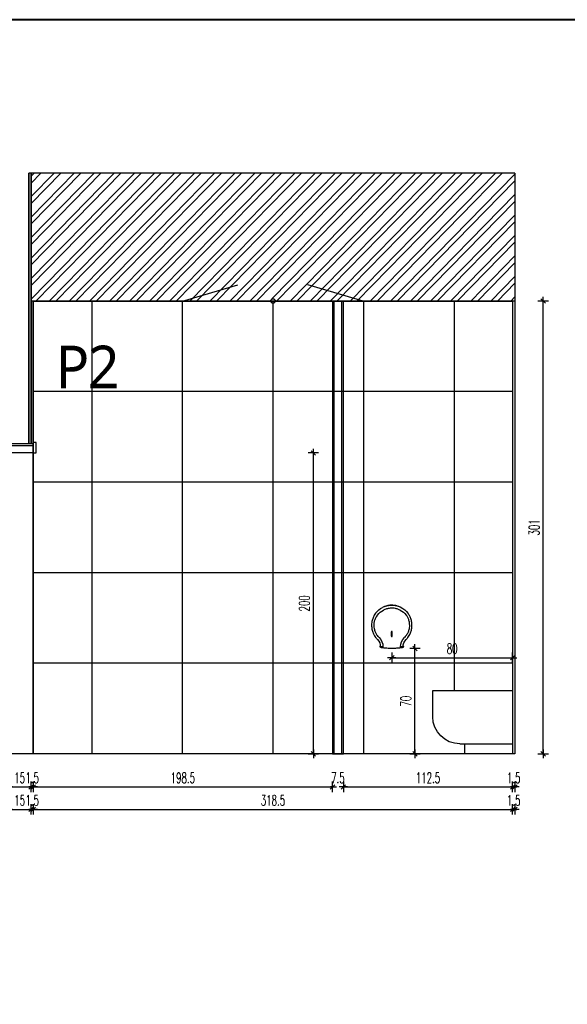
# Model space of a CAD drawing. Header units: centimetres. Extents: x -15121 to 30567, y -60641 to 0.
# Tile 190 of 256: x 10770 to 11134, y -26670 to -26016. Entities that reach past the tile are written whole.
import ezdxf

# ---------------------------------------------------------------- set-up
doc = ezdxf.new("R2010")
doc.units = ezdxf.units.CM
doc.header["$LTSCALE"] = 60
doc.layers.add('A Ramka', color=5, linetype='Continuous', lineweight=40)
for name, color, linetype in [('AIKA oznaczenia okładzin', 5, 'Continuous'), ('AIKA powierzchnie', 6, 'Continuous'), ('AIKA sanitariaty', 7, 'Continuous'), ('AIKA sufity podwieszane', 8, 'Continuous'), ('AIKA TYNK', 5, 'Continuous'), ('AIKA widoki wymiarowanie', 7, 'Continuous'), ('AIKA widokowe', 7, 'Continuous'), ('widokowe', 7, 'Continuous')]:
    doc.layers.add(name, color=color, linetype=linetype)
doc.styles.add('SŁAWKA', font='simplex.shx', dxfattribs={"height": 12.5})
doc.styles.add('wymiar', font='txt.shx', dxfattribs={"width": 0.6})
doc.dimstyles.new('Dwudziestka', dxfattribs={"dimtxt": 7, "dimasz": 0.7, "dimexe": 5, "dimexo": 0, "dimgap": 2.5, "dimtad": 1, "dimtoh": 1, "dimdec": 3, "dimrnd": 0.5, "dimdsep": 46, "dimtxsty": 'wymiar', "dimblk": 'znacznik', "dimcen": 0, "dimdle": 5, "dimse1": 1, "dimse2": 1, "dimclrd": 256, "dimclre": 256, "dimclrt": 256, "dimadec": 0, "dimazin": 0, "dimtfac": 0.4, "dimtdec": 3, "dimtix": 1, "dimtofl": 0, "dimtmove": 2, "dimatfit": 3, "dimldrblk": 'znacznik', "dimfxl": 1, "dimtolj": 1, "dimarcsym": 0})
pattern_1 = [(45.6, (4466.2785, -1566.11), (-6.8053523, 6.6642933), []), (45.6, (4470.768, -1566.063), (-6.8053523, 6.6642933), [])]

# ---------------------------------------------------------------- blocks, each defined once
blk = doc.blocks.new('sl dozownik papieru widok')
at = {"layer": 'AIKA sanitariaty', "extrusion": (0, 1, 0)}
for p, q in [((3.5, 12.01), (3.5, 11.98)), ((3.5, 12.01), (3.56, 12.01)), ((3.63, 12.05), (3.58, 12.14)), ((15.42, 12.14), (15.37, 12.05)), ((15.44, 12.01), (15.5, 12.01)), ((15.5, 11.98), (15.5, 12.01)), ((9.2, -7.1), (9.2, -4.4)), ((9.8, -4.4), (9.8, -7.1)), ((1.8, -14), (1.8, -14.1)), ((1.8, -14.1), (1.8, -14.2)), ((2, -14.23), (3.67, -14.23)), ((2, -14.23), (2, -14.77)), ((3.67, -15.02), (3.67, -14.23)), ((15.33, -14.23), (15.33, -15.02)), ((15.33, -14.23), (17, -14.23)), ((17, -14.77), (17, -14.23)), ((17.2, -14.1), (17.2, -14)), ((17.2, -14.2), (17.2, -14.1))]:
    blk.add_line(p, q, dxfattribs=at)
at = {"layer": 'AIKA sanitariaty'}
for centre, radius, start, end in [((9.5, 0.85), 12.75, 62.336, 117.664), ((9.5, 0.85), 12.6, 69.60706, 110.39294), ((9.5, 0), 13.4, 117.23383, 143.20323), ((9.17, 0), 11.4, 117.03569, 143.57479), ((3.65, 12.01), 0.15, 117.664, 180), ((9.83, 0), 11.4, 36.42521, 62.96431), ((15.35, 12.01), 0.15, 0, 62.336), ((9.5, 0), 13.4, 36.79677, 62.76617), ((9.5, 0), 13.4, 216.79677, 225.05176), ((9.17, 0), 11.4, 216.42521, 225.05176), ((-4.7, -14.23), 6.7, 0, 45.05176), ((-5.03, -14.23), 8.7, 0, 45.05176), ((24.03, -14.23), 8.7, 134.94824, 180), ((23.7, -14.23), 6.7, 134.94824, 180), ((9.83, 0), 11.4, 314.94824, 323.57479), ((9.5, 0), 13.4, 314.94824, 323.20323), ((2.2, -14), 0.4, 123.92488, 180), ((2.2, -14.2), 0.4, 180, 240), ((9.5, 29.6), 45, 262.5597, 262.97963), ((9.5, 29.6), 45, 277.02037, 277.4403), ((16.8, -14.2), 0.4, 300, 0), ((16.8, -14), 0.4, 0, 56.07512)]:
    blk.add_arc(centre, radius, start, end, dxfattribs=at)
for points, knots in [([(3.37, 11.91), (3.71, 12.09), (4.05, 12.25), (5.18, 12.71), (5.98, 12.95), (7.43, 13.26), (8.08, 13.34), (8.99, 13.39), (9.24, 13.4), (9.5, 13.4)], [665.068332, 665.068332, 665.068332, 665.068332, 674.873359, 674.873359, 696.15174, 696.15174, 712.840829, 712.840829, 719.36757, 719.36757, 719.36757, 719.36757]), ([(9.5, 13.4), (9.94, 13.4), (10.37, 13.38), (11.24, 13.29), (11.67, 13.23), (12.52, 13.06), (12.95, 12.96), (13.78, 12.71), (14.19, 12.56), (14.95, 12.25), (15.29, 12.09), (15.63, 11.91)], [719.36757, 719.36757, 719.36757, 719.36757, 730.491124, 730.491124, 741.614678, 741.614678, 752.738229, 752.738229, 763.861781, 763.861781, 773.666807, 773.666807, 773.666807, 773.666807]), ([(-1.23, -8.03), (-1.54, -7.61), (-1.83, -7.18), (-2.51, -6), (-2.87, -5.22), (-3.3, -4), (-3.42, -3.57), (-3.63, -2.71), (-3.71, -2.28), (-3.86, -1.23), (-3.9, -0.62), (-3.9, 0), (-3.9, 0.87), (-3.82, 1.74), (-3.48, 3.44), (-3.23, 4.27), (-2.62, 5.77), (-2.28, 6.44), (-1.68, 7.4), (-1.46, 7.72), (-1.23, 8.03)], [645.898161, 645.898161, 645.898161, 645.898161, 659.198751, 659.198751, 681.041528, 681.041528, 692.345125, 692.345125, 703.648717, 703.648717, 719.365815, 719.365815, 719.365815, 741.542046, 741.542046, 763.718271, 763.718271, 782.93566, 782.93566, 792.832229, 792.832229, 792.832229, 792.832229]), ([(-0.03, -6.85), (-0.31, -6.49), (-0.57, -6.12), (-1.19, -5.1), (-1.5, -4.44), (-1.88, -3.4), (-1.99, -3.04), (-2.18, -2.31), (-2.25, -1.94), (-2.38, -1.05), (-2.42, -0.52), (-2.42, 0), (-2.42, 0.74), (-2.34, 1.48), (-2.05, 2.93), (-1.82, 3.64), (-1.28, 4.91), (-0.97, 5.48), (-0.44, 6.3), (-0.24, 6.58), (-0.03, 6.85)], [645.629, 645.629, 645.629, 645.629, 659.198751, 659.198751, 681.041528, 681.041528, 692.345125, 692.345125, 703.648717, 703.648717, 719.365815, 719.365815, 719.365815, 741.542046, 741.542046, 763.718271, 763.718271, 782.93566, 782.93566, 793.101387, 793.101387, 793.101387, 793.101387]), ([(-0.03, 6.85), (-0.03, 6.85), (-0.02, 6.85), (-0.02, 6.84), (-0.01, 6.83), (-0.01, 6.82), (0, 6.81), (0, 6.79), (0, 6.78), (0, 6.77)], [125.169211, 125.169211, 125.169211, 125.169211, 125.262842, 125.262842, 125.558179, 125.558179, 125.889339, 125.889339, 126.290447, 126.290447, 126.290447, 126.290447]), ([(3.99, 10.15), (3.99, 10.15), (3.99, 10.15), (4, 10.14), (4, 10.13), (4, 10.11)], [25.154736, 25.154736, 25.154736, 25.154736, 25.2068571, 25.2068571, 25.5412471, 25.5412471, 25.5412471, 25.5412471]), ([(4, 10.11), (4.32, 10.27), (4.64, 10.42), (5.65, 10.81), (6.36, 11.02), (7.66, 11.28), (8.24, 11.35), (9.05, 11.39), (9.27, 11.4), (9.5, 11.4)], [664.576978, 664.576978, 664.576978, 664.576978, 674.873359, 674.873359, 696.15174, 696.15174, 712.840829, 712.840829, 719.36757, 719.36757, 719.36757, 719.36757]), ([(9.5, 11.4), (9.89, 11.4), (10.28, 11.38), (11.05, 11.31), (11.43, 11.26), (12.19, 11.11), (12.57, 11.02), (13.31, 10.81), (13.67, 10.69), (14.36, 10.42), (14.68, 10.27), (15, 10.11)], [719.36757, 719.36757, 719.36757, 719.36757, 730.491124, 730.491124, 741.614678, 741.614678, 752.738229, 752.738229, 763.861781, 763.861781, 774.158161, 774.158161, 774.158161, 774.158161]), ([(15, 10.11), (15, 10.13), (15, 10.14), (15.01, 10.15), (15.01, 10.15), (15.01, 10.15)], [0, 0, 0, 0, 0.3582778, 0.3582778, 0.4217256, 0.4217256, 0.4217256, 0.4217256]), ([(19, 6.77), (19, 6.78), (19, 6.8), (19.01, 6.83), (19.01, 6.83), (19.02, 6.84), (19.02, 6.85), (19.03, 6.85)], [0, 0, 0, 0, 0.4713843, 0.4713843, 0.7522977, 0.7522977, 0.8768388, 0.8768388, 0.8768388, 0.8768388]), ([(19.03, 6.85), (19.31, 6.49), (19.57, 6.12), (20.19, 5.1), (20.5, 4.44), (20.88, 3.4), (20.99, 3.04), (21.18, 2.31), (21.25, 1.94), (21.38, 1.05), (21.42, 0.52), (21.42, 0), (21.42, -0.74), (21.34, -1.48), (21.05, -2.93), (20.82, -3.64), (20.28, -4.91), (19.97, -5.48), (19.44, -6.3), (19.24, -6.58), (19.03, -6.85)], [645.629, 645.629, 645.629, 645.629, 659.198751, 659.198751, 681.041661, 681.041661, 692.345192, 692.345192, 703.648717, 703.648717, 719.365815, 719.365815, 719.365815, 741.542046, 741.542046, 763.718271, 763.718271, 782.936343, 782.936343, 793.101387, 793.101387, 793.101387, 793.101387]), ([(20.23, 8.03), (20.54, 7.61), (20.83, 7.18), (21.51, 6), (21.87, 5.22), (22.3, 4), (22.42, 3.57), (22.63, 2.71), (22.71, 2.28), (22.86, 1.23), (22.9, 0.62), (22.9, 0), (22.9, -0.87), (22.82, -1.74), (22.48, -3.44), (22.23, -4.27), (21.62, -5.77), (21.28, -6.44), (20.68, -7.4), (20.46, -7.72), (20.23, -8.03)], [645.89816, 645.89816, 645.89816, 645.89816, 659.198751, 659.198751, 681.041661, 681.041661, 692.345192, 692.345192, 703.648717, 703.648717, 719.365815, 719.365815, 719.365815, 741.542046, 741.542046, 763.718271, 763.718271, 782.936343, 782.936343, 792.832229, 792.832229, 792.832229, 792.832229]), ([(9.2, -4.4), (9.2, -4.38), (9.2, -4.36), (9.21, -4.32), (9.22, -4.3), (9.23, -4.27), (9.24, -4.25), (9.26, -4.22), (9.27, -4.2), (9.3, -4.17), (9.32, -4.16), (9.35, -4.14), (9.37, -4.13), (9.4, -4.12), (9.42, -4.11), (9.46, -4.1), (9.48, -4.1), (9.5, -4.1)], [9.040508, 9.040508, 9.040508, 9.040508, 9.60554, 9.60554, 10.170572, 10.170572, 10.735604, 10.735604, 11.300635, 11.300635, 11.865667, 11.865667, 12.430699, 12.430699, 12.995731, 12.995731, 13.560763, 13.560763, 13.560763, 13.560763]), ([(9.5, -4.1), (9.52, -4.1), (9.54, -4.1), (9.58, -4.11), (9.6, -4.12), (9.63, -4.13), (9.65, -4.14), (9.68, -4.16), (9.7, -4.17), (9.73, -4.2), (9.74, -4.22), (9.76, -4.25), (9.77, -4.27), (9.78, -4.3), (9.79, -4.32), (9.8, -4.36), (9.8, -4.38), (9.8, -4.4)], [-4.520254, -4.520254, -4.520254, -4.520254, -3.955222, -3.955222, -3.390191, -3.390191, -2.825159, -2.825159, -2.260127, -2.260127, -1.695095, -1.695095, -1.130064, -1.130064, -0.565032, -0.565032, 0, 0, 0, 0]), ([(0, -6.77), (0, -6.78), (0, -6.8), (-0.01, -6.83), (-0.01, -6.83), (-0.02, -6.84), (-0.02, -6.85), (-0.03, -6.85)], [0, 0, 0, 0, 0.4713843, 0.4713843, 0.7522977, 0.7522977, 0.8768388, 0.8768388, 0.8768388, 0.8768388]), ([(9.5, -7.4), (9.48, -7.4), (9.46, -7.4), (9.42, -7.39), (9.4, -7.38), (9.37, -7.37), (9.35, -7.36), (9.32, -7.34), (9.3, -7.33), (9.27, -7.3), (9.26, -7.28), (9.24, -7.25), (9.23, -7.23), (9.22, -7.2), (9.21, -7.18), (9.2, -7.14), (9.2, -7.12), (9.2, -7.1)], [4.520254, 4.520254, 4.520254, 4.520254, 5.085286, 5.085286, 5.650318, 5.650318, 6.215349, 6.215349, 6.780381, 6.780381, 7.345413, 7.345413, 7.910445, 7.910445, 8.475477, 8.475477, 9.040508, 9.040508, 9.040508, 9.040508]), ([(9.8, -7.1), (9.8, -7.12), (9.8, -7.14), (9.79, -7.18), (9.78, -7.2), (9.77, -7.23), (9.76, -7.25), (9.74, -7.28), (9.73, -7.3), (9.7, -7.33), (9.68, -7.34), (9.65, -7.36), (9.63, -7.37), (9.6, -7.38), (9.58, -7.39), (9.54, -7.4), (9.52, -7.4), (9.5, -7.4)], [0, 0, 0, 0, 0.565032, 0.565032, 1.130064, 1.130064, 1.695095, 1.695095, 2.260127, 2.260127, 2.825159, 2.825159, 3.390191, 3.390191, 3.955222, 3.955222, 4.520254, 4.520254, 4.520254, 4.520254]), ([(19.03, -6.85), (19.03, -6.85), (19.02, -6.85), (19.02, -6.84), (19.01, -6.83), (19.01, -6.82), (19, -6.81), (19, -6.79), (19, -6.78), (19, -6.77)], [125.169211, 125.169211, 125.169211, 125.169211, 125.262842, 125.262842, 125.558179, 125.558179, 125.889339, 125.889339, 126.290447, 126.290447, 126.290447, 126.290447]), ([(2, -14.77), (2, -14.77), (2.01, -14.77), (2.06, -14.78), (2.1, -14.79), (2.2, -14.8), (2.27, -14.81), (2.41, -14.84), (2.49, -14.85), (2.67, -14.88), (2.77, -14.89), (2.99, -14.93), (3.11, -14.94), (3.36, -14.98), (3.49, -15), (3.63, -15.02), (3.65, -15.02), (3.67, -15.02)], [60.506898, 60.506898, 60.506898, 60.506898, 64.273678, 64.273678, 68.040459, 68.040459, 71.80724, 71.80724, 75.574021, 75.574021, 79.379576, 79.379576, 83.185131, 83.185131, 86.990686, 86.990686, 87.56164, 87.56164, 87.56164, 87.56164]), ([(4, -15.06), (4.24, -15.09), (4.48, -15.12), (5.23, -15.2), (5.75, -15.25), (6.81, -15.32), (7.34, -15.35), (8.42, -15.39), (8.96, -15.4), (9.5, -15.4)], [7.774572, 7.774572, 7.774572, 7.774572, 14.878773, 14.878773, 29.757545, 29.757545, 44.636318, 44.636318, 59.515091, 59.515091, 59.515091, 59.515091]), ([(9.5, -15.4), (10.04, -15.4), (10.58, -15.39), (11.66, -15.35), (12.19, -15.32), (13.25, -15.25), (13.77, -15.2), (14.52, -15.12), (14.76, -15.09), (15, -15.06)], [59.515091, 59.515091, 59.515091, 59.515091, 74.393864, 74.393864, 89.272636, 89.272636, 104.151409, 104.151409, 111.25561, 111.25561, 111.25561, 111.25561]), ([(15.33, -15.02), (15.35, -15.02), (15.37, -15.02), (15.51, -15), (15.64, -14.98), (15.89, -14.94), (16.01, -14.93), (16.23, -14.89), (16.33, -14.88), (16.51, -14.85), (16.59, -14.84), (16.73, -14.81), (16.8, -14.8), (16.9, -14.79), (16.94, -14.78), (16.99, -14.77), (17, -14.77), (17, -14.77)], [33.452155, 33.452155, 33.452155, 33.452155, 34.023109, 34.023109, 37.828664, 37.828664, 41.634219, 41.634219, 45.439774, 45.439774, 49.206555, 49.206555, 52.973336, 52.973336, 56.740117, 56.740117, 60.506898, 60.506898, 60.506898, 60.506898])]:
    blk.add_open_spline(points, degree=3, knots=knots, dxfattribs=at)
blk = doc.blocks.new('SL wc bok')
at = {"layer": 'AIKA sanitariaty'}
for p, q in [((53, 0), (0, 0)), ((0, 0), (0, -35.37)), ((53, -17.37), (53, 0))]:
    blk.add_line(p, q, dxfattribs=at)
blk.add_arc((35, -17.37), 18, 270, 0, dxfattribs=at)
at = {"layer": 'widokowe', "color": 7}
blk.add_line((35, -35.37), (0, -35.37), dxfattribs=at)
blk = doc.blocks.new('znacznik')
at = {"color": 0}
for points in [[(-4, 0), (4, 0)], [(0, -5), (0, 5)]]:
    blk.add_lwpolyline(points, dxfattribs=at)
at = {"color": 1}
blk.add_lwpolyline([(-2.12, -2.12), (2.12, 2.12)], dxfattribs=at)
blk = doc.blocks.new('*D6325')
at = {"layer": 'AIKA widoki wymiarowanie', "lineweight": -2, "transparency": 16777216}
blk.add_line((10763.11, -26525.61), (10776.87, -26525.61), dxfattribs=at)
at = {"layer": 'Defpoints', "color": 0, "transparency": 16777216}
for p in [(10762.41, -26297.6), (10777.57, -26297.6), (10777.57, -26525.61)]:
    blk.add_point(p, dxfattribs=at)
at = {"layer": 'AIKA widoki wymiarowanie', "lineweight": -2, "transparency": 16777216, "xscale": 0.7, "yscale": 0.7, "zscale": 0.7, "rotation": 180}
blk.add_blockref('znacznik', (10762.41, -26525.61), dxfattribs=at)
at = {"layer": 'AIKA widoki wymiarowanie', "lineweight": -2, "transparency": 16777216, "xscale": 0.7, "yscale": 0.7, "zscale": 0.7}
blk.add_blockref('znacznik', (10777.57, -26525.61), dxfattribs=at)
at = {"layer": 'AIKA widoki wymiarowanie', "transparency": 16777216, "insert": (10769.99, -26519.61), "char_height": 7, "attachment_point": 5, "style": 'wymiar'}
blk.add_mtext('\\A1;15', dxfattribs=at)
blk = doc.blocks.new('*D6326')
at = {"layer": 'AIKA widoki wymiarowanie', "lineweight": -2, "transparency": 16777216}
for p, q in [((10776.87, -26525.61), (10776.17, -26525.61)), ((10779.77, -26525.61), (10780.47, -26525.61))]:
    blk.add_line(p, q, dxfattribs=at)
at = {"layer": 'Defpoints', "color": 0, "transparency": 16777216}
for p in [(10777.57, -26297.6), (10779.07, -26297.6), (10779.07, -26525.61)]:
    blk.add_point(p, dxfattribs=at)
at = {"layer": 'AIKA widoki wymiarowanie', "lineweight": -2, "transparency": 16777216, "xscale": 0.7, "yscale": 0.7, "zscale": 0.7}
blk.add_blockref('znacznik', (10777.57, -26525.61), dxfattribs=at)
at = {"layer": 'AIKA widoki wymiarowanie', "lineweight": -2, "transparency": 16777216, "xscale": 0.7, "yscale": 0.7, "zscale": 0.7, "rotation": 180}
blk.add_blockref('znacznik', (10779.07, -26525.61), dxfattribs=at)
at = {"layer": 'AIKA widoki wymiarowanie', "transparency": 16777216, "insert": (10778.32, -26519.61), "char_height": 7, "attachment_point": 5, "style": 'wymiar'}
blk.add_mtext('\\A1;1.5', dxfattribs=at)
blk = doc.blocks.new('*D6327')
at = {"layer": 'AIKA widoki wymiarowanie', "lineweight": -2}
blk.add_line((10779.77, -26525.61), (10977.06, -26525.61), dxfattribs=at)
at = {"layer": 'Defpoints', "color": 0}
for p in [(10779.07, -26297.6), (10977.76, -26482.67), (10977.76, -26525.61)]:
    blk.add_point(p, dxfattribs=at)
at = {"layer": 'AIKA widoki wymiarowanie', "linetype": 'ByBlock', "lineweight": -2, "xscale": 0.7, "yscale": 0.7, "zscale": 0.7, "rotation": 180}
blk.add_blockref('znacznik', (10779.07, -26525.61), dxfattribs=at)
at = {"layer": 'AIKA widoki wymiarowanie', "linetype": 'ByBlock', "lineweight": -2, "xscale": 0.7, "yscale": 0.7, "zscale": 0.7}
blk.add_blockref('znacznik', (10977.76, -26525.61), dxfattribs=at)
at = {"layer": 'AIKA widoki wymiarowanie', "insert": (10878.41, -26519.61), "char_height": 7, "attachment_point": 5, "style": 'wymiar'}
blk.add_mtext('\\A1;198.5', dxfattribs=at)
blk = doc.blocks.new('*D6328')
at = {"layer": 'AIKA widoki wymiarowanie', "lineweight": -2}
for p, q in [((10977.06, -26525.61), (10976.36, -26525.61)), ((10985.76, -26525.61), (10986.46, -26525.61))]:
    blk.add_line(p, q, dxfattribs=at)
at = {"layer": 'Defpoints', "color": 0}
for p in [(10977.76, -26482.67), (10985.06, -26485.6), (10985.06, -26525.61)]:
    blk.add_point(p, dxfattribs=at)
at = {"layer": 'AIKA widoki wymiarowanie', "linetype": 'ByBlock', "lineweight": -2, "xscale": 0.7, "yscale": 0.7, "zscale": 0.7}
blk.add_blockref('znacznik', (10977.76, -26525.61), dxfattribs=at)
at = {"layer": 'AIKA widoki wymiarowanie', "linetype": 'ByBlock', "lineweight": -2, "xscale": 0.7, "yscale": 0.7, "zscale": 0.7, "rotation": 180}
blk.add_blockref('znacznik', (10985.06, -26525.61), dxfattribs=at)
at = {"layer": 'AIKA widoki wymiarowanie', "insert": (10981.41, -26519.61), "char_height": 7, "attachment_point": 5, "style": 'wymiar'}
blk.add_mtext('\\A1;7.5', dxfattribs=at)
blk = doc.blocks.new('*D6329')
at = {"layer": 'AIKA widoki wymiarowanie', "lineweight": -2}
blk.add_line((10985.76, -26525.61), (11096.71, -26525.61), dxfattribs=at)
at = {"layer": 'Defpoints', "color": 0}
for p in [(10985.06, -26485.6), (11097.41, -26503.6), (11097.41, -26525.61)]:
    blk.add_point(p, dxfattribs=at)
at = {"layer": 'AIKA widoki wymiarowanie', "linetype": 'ByBlock', "lineweight": -2, "xscale": 0.7, "yscale": 0.7, "zscale": 0.7, "rotation": 180}
blk.add_blockref('znacznik', (10985.06, -26525.61), dxfattribs=at)
at = {"layer": 'AIKA widoki wymiarowanie', "linetype": 'ByBlock', "lineweight": -2, "xscale": 0.7, "yscale": 0.7, "zscale": 0.7}
blk.add_blockref('znacznik', (11097.41, -26525.61), dxfattribs=at)
at = {"layer": 'AIKA widoki wymiarowanie', "insert": (11041.23, -26519.61), "char_height": 7, "attachment_point": 5, "style": 'wymiar'}
blk.add_mtext('\\A1;112.5', dxfattribs=at)
blk = doc.blocks.new('*D6330')
at = {"layer": 'AIKA widoki wymiarowanie', "lineweight": -2, "transparency": 16777216}
for p, q in [((11096.71, -26525.61), (11096.01, -26525.61)), ((11099.61, -26525.61), (11100.31, -26525.61))]:
    blk.add_line(p, q, dxfattribs=at)
at = {"layer": 'Defpoints', "color": 0, "transparency": 16777216}
for p in [(11097.41, -26503.6), (11098.91, -26503.6), (11098.91, -26525.61)]:
    blk.add_point(p, dxfattribs=at)
at = {"layer": 'AIKA widoki wymiarowanie', "lineweight": -2, "transparency": 16777216, "xscale": 0.7, "yscale": 0.7, "zscale": 0.7}
blk.add_blockref('znacznik', (11097.41, -26525.61), dxfattribs=at)
at = {"layer": 'AIKA widoki wymiarowanie', "lineweight": -2, "transparency": 16777216, "xscale": 0.7, "yscale": 0.7, "zscale": 0.7, "rotation": 180}
blk.add_blockref('znacznik', (11098.91, -26525.61), dxfattribs=at)
at = {"layer": 'AIKA widoki wymiarowanie', "transparency": 16777216, "insert": (11098.16, -26519.61), "char_height": 7, "attachment_point": 5, "style": 'wymiar'}
blk.add_mtext('\\A1;1.5', dxfattribs=at)
blk = doc.blocks.new('*D6331')
at = {"layer": 'AIKA widoki wymiarowanie', "lineweight": -2, "transparency": 16777216}
blk.add_line((11032.57, -26502.9), (11032.57, -26434.29), dxfattribs=at)
at = {"layer": 'Defpoints', "color": 0, "transparency": 16777216}
for p in [(11016.48, -26433.59), (11032.57, -26433.59), (11015.41, -26503.6)]:
    blk.add_point(p, dxfattribs=at)
at = {"layer": 'AIKA widoki wymiarowanie', "lineweight": -2, "transparency": 16777216, "xscale": 0.7, "yscale": 0.7, "zscale": 0.7}
for p, rotation in [((11032.57, -26433.59), 90), ((11032.57, -26503.6), 270)]:
    blk.add_blockref('znacznik', p, dxfattribs=dict(at, rotation=rotation))
at = {"layer": 'AIKA widoki wymiarowanie', "transparency": 16777216, "insert": (11026.57, -26468.6), "char_height": 7, "attachment_point": 5, "rotation": 90, "style": 'wymiar'}
blk.add_mtext('\\A1;70', dxfattribs=at)
blk = doc.blocks.new('*D6332')
at = {"layer": 'AIKA widoki wymiarowanie', "lineweight": -2, "transparency": 16777216}
blk.add_line((11017.87, -26439.7), (11096.71, -26439.7), dxfattribs=at)
at = {"layer": 'Defpoints', "color": 0, "transparency": 16777216}
for p in [(11017.17, -26433.6), (11097.41, -26435.83), (11097.41, -26439.7)]:
    blk.add_point(p, dxfattribs=at)
at = {"layer": 'AIKA widoki wymiarowanie', "lineweight": -2, "transparency": 16777216, "xscale": 0.7, "yscale": 0.7, "zscale": 0.7, "rotation": 180}
blk.add_blockref('znacznik', (11017.17, -26439.7), dxfattribs=at)
at = {"layer": 'AIKA widoki wymiarowanie', "lineweight": -2, "transparency": 16777216, "xscale": 0.7, "yscale": 0.7, "zscale": 0.7}
blk.add_blockref('znacznik', (11097.41, -26439.7), dxfattribs=at)
at = {"layer": 'AIKA widoki wymiarowanie', "transparency": 16777216, "insert": (11057.29, -26433.7), "char_height": 7, "attachment_point": 5, "style": 'wymiar'}
blk.add_mtext('\\A1;80', dxfattribs=at)
blk = doc.blocks.new('*D6343')
at = {"layer": 'AIKA widoki wymiarowanie', "lineweight": -2, "transparency": 16777216}
blk.add_line((10763.11, -26540.54), (10776.87, -26540.54), dxfattribs=at)
at = {"layer": 'Defpoints', "color": 0, "transparency": 16777216}
for p in [(10762.41, -26297.6), (10777.57, -26297.6), (10777.57, -26540.54)]:
    blk.add_point(p, dxfattribs=at)
at = {"layer": 'AIKA widoki wymiarowanie', "lineweight": -2, "transparency": 16777216, "xscale": 0.7, "yscale": 0.7, "zscale": 0.7, "rotation": 180}
blk.add_blockref('znacznik', (10762.41, -26540.54), dxfattribs=at)
at = {"layer": 'AIKA widoki wymiarowanie', "lineweight": -2, "transparency": 16777216, "xscale": 0.7, "yscale": 0.7, "zscale": 0.7}
blk.add_blockref('znacznik', (10777.57, -26540.54), dxfattribs=at)
at = {"layer": 'AIKA widoki wymiarowanie', "transparency": 16777216, "insert": (10769.99, -26534.54), "char_height": 7, "attachment_point": 5, "style": 'wymiar'}
blk.add_mtext('\\A1;15', dxfattribs=at)
blk = doc.blocks.new('*D6344')
at = {"layer": 'AIKA widoki wymiarowanie', "lineweight": -2, "transparency": 16777216}
for p, q in [((10776.87, -26540.54), (10776.17, -26540.54)), ((10779.77, -26540.54), (10780.47, -26540.54))]:
    blk.add_line(p, q, dxfattribs=at)
at = {"layer": 'Defpoints', "color": 0, "transparency": 16777216}
for p in [(10777.57, -26297.6), (10779.07, -26297.6), (10779.07, -26540.54)]:
    blk.add_point(p, dxfattribs=at)
at = {"layer": 'AIKA widoki wymiarowanie', "lineweight": -2, "transparency": 16777216, "xscale": 0.7, "yscale": 0.7, "zscale": 0.7}
blk.add_blockref('znacznik', (10777.57, -26540.54), dxfattribs=at)
at = {"layer": 'AIKA widoki wymiarowanie', "lineweight": -2, "transparency": 16777216, "xscale": 0.7, "yscale": 0.7, "zscale": 0.7, "rotation": 180}
blk.add_blockref('znacznik', (10779.07, -26540.54), dxfattribs=at)
at = {"layer": 'AIKA widoki wymiarowanie', "transparency": 16777216, "insert": (10778.32, -26534.54), "char_height": 7, "attachment_point": 5, "style": 'wymiar'}
blk.add_mtext('\\A1;1.5', dxfattribs=at)
blk = doc.blocks.new('*D6345')
at = {"layer": 'AIKA widoki wymiarowanie', "lineweight": -2, "transparency": 16777216}
blk.add_line((10779.77, -26540.54), (11096.71, -26540.54), dxfattribs=at)
at = {"layer": 'Defpoints', "color": 0, "transparency": 16777216}
for p in [(10779.07, -26297.6), (11097.41, -26503.6), (11097.41, -26540.54)]:
    blk.add_point(p, dxfattribs=at)
at = {"layer": 'AIKA widoki wymiarowanie', "lineweight": -2, "transparency": 16777216, "xscale": 0.7, "yscale": 0.7, "zscale": 0.7, "rotation": 180}
blk.add_blockref('znacznik', (10779.07, -26540.54), dxfattribs=at)
at = {"layer": 'AIKA widoki wymiarowanie', "lineweight": -2, "transparency": 16777216, "xscale": 0.7, "yscale": 0.7, "zscale": 0.7}
blk.add_blockref('znacznik', (11097.41, -26540.54), dxfattribs=at)
at = {"layer": 'AIKA widoki wymiarowanie', "transparency": 16777216, "insert": (10938.24, -26534.54), "char_height": 7, "attachment_point": 5, "style": 'wymiar'}
blk.add_mtext('\\A1;318.5', dxfattribs=at)
blk = doc.blocks.new('*D6292')
at = {"layer": 'AIKA widoki wymiarowanie', "lineweight": -2, "transparency": 16777216}
for p, q in [((11096.71, -26540.54), (11096.01, -26540.54)), ((11099.61, -26540.54), (11100.31, -26540.54))]:
    blk.add_line(p, q, dxfattribs=at)
at = {"layer": 'Defpoints', "color": 0, "transparency": 16777216}
for p in [(11097.41, -26503.6), (11098.91, -26503.6), (11098.91, -26540.54)]:
    blk.add_point(p, dxfattribs=at)
at = {"layer": 'AIKA widoki wymiarowanie', "lineweight": -2, "transparency": 16777216, "xscale": 0.7, "yscale": 0.7, "zscale": 0.7}
blk.add_blockref('znacznik', (11097.41, -26540.54), dxfattribs=at)
at = {"layer": 'AIKA widoki wymiarowanie', "lineweight": -2, "transparency": 16777216, "xscale": 0.7, "yscale": 0.7, "zscale": 0.7, "rotation": 180}
blk.add_blockref('znacznik', (11098.91, -26540.54), dxfattribs=at)
at = {"layer": 'AIKA widoki wymiarowanie', "transparency": 16777216, "insert": (11098.16, -26534.54), "char_height": 7, "attachment_point": 5, "style": 'wymiar'}
blk.add_mtext('\\A1;1.5', dxfattribs=at)
blk = doc.blocks.new('*D6347')
at = {"layer": 'AIKA widoki wymiarowanie', "lineweight": -2, "transparency": 16777216}
blk.add_line((10965.07, -26502.9), (10965.07, -26304.3), dxfattribs=at)
at = {"layer": 'Defpoints', "color": 0, "transparency": 16777216}
for p in [(10965.07, -26303.6), (10980.76, -26303.6), (10974.33, -26503.6)]:
    blk.add_point(p, dxfattribs=at)
at = {"layer": 'AIKA widoki wymiarowanie', "lineweight": -2, "transparency": 16777216, "xscale": 0.7, "yscale": 0.7, "zscale": 0.7}
for p, rotation in [((10965.07, -26303.6), 90), ((10965.07, -26503.6), 270)]:
    blk.add_blockref('znacznik', p, dxfattribs=dict(at, rotation=rotation))
at = {"layer": 'AIKA widoki wymiarowanie', "transparency": 16777216, "insert": (10959.07, -26403.6), "char_height": 7, "attachment_point": 5, "rotation": 90, "style": 'wymiar'}
blk.add_mtext('\\A1;200', dxfattribs=at)
blk = doc.blocks.new('*D6348')
at = {"layer": 'AIKA widoki wymiarowanie', "lineweight": -2, "transparency": 16777216}
blk.add_line((11117.72, -26502.9), (11117.72, -26203.3), dxfattribs=at)
at = {"layer": 'Defpoints', "color": 0, "transparency": 16777216}
for p in [(11098.91, -26202.6), (11117.72, -26202.6), (11098.91, -26503.6)]:
    blk.add_point(p, dxfattribs=at)
at = {"layer": 'AIKA widoki wymiarowanie', "lineweight": -2, "transparency": 16777216, "xscale": 0.7, "yscale": 0.7, "zscale": 0.7}
for p, rotation in [((11117.72, -26202.6), 90), ((11117.72, -26503.6), 270)]:
    blk.add_blockref('znacznik', p, dxfattribs=dict(at, rotation=rotation))
at = {"layer": 'AIKA widoki wymiarowanie', "transparency": 16777216, "insert": (11111.72, -26353.1), "char_height": 7, "attachment_point": 5, "rotation": 90, "style": 'wymiar'}
blk.add_mtext('\\A1;301', dxfattribs=at)

msp = doc.modelspace()

# ---------------------------------------------------------------- hatches: boundary and pattern name
at = {"layer": 'AIKA sufity podwieszane', "transparency": 33554610}
h = msp.add_hatch(dxfattribs=at)
h.set_pattern_fill('ANSI32', color=8, angle=0.6)
h.set_pattern_definition(pattern_1)
h.paths.add_polyline_path([(11584.9494, -26117.5987), (11157.9494, -26117.5987), (11157.9494, -26202.5987), (11584.9494, -26202.5987)])
h.paths.add_polyline_path([(12081.094, -27428.3228), (12163.2602, -27428.3228), (12163.2602, -27404.0522), (12081.094, -27404.0522)], flags=9)
h.paths.add_polyline_path([(12114.3702, -27401.1671), (12330.3134, -27401.1671), (12330.3134, -27377.6842), (12114.3702, -27377.6842)], flags=9)
h.paths.add_polyline_path([(12002.4864, -27495.7987), (12060.0402, -27495.7987), (12060.0402, -27471.4304), (12002.4864, -27471.4304)], flags=9)
h.paths.add_polyline_path([(11930.778, -27431.4066), (12012.9714, -27431.4066), (12012.9714, -27407.1523), (11930.778, -27407.1523)], flags=9)
h.paths.add_polyline_path([(12003.6509, -27363.3126), (12519.4158, -27363.3126), (12519.4158, -27327.3381), (12003.6509, -27327.3381)], flags=9)
h.paths.add_polyline_path([(11967.1775, -27382.7098), (12564.7628, -27382.7098), (12564.7628, -27357.3546), (11967.1775, -27357.3546)], flags=9)
h.paths.add_polyline_path([(12288.6922, -27501.0627), (12423.7404, -27501.0627), (12423.7404, -27470.1832), (12288.6922, -27470.1832)], flags=9)
h.paths.add_polyline_path([(11932.4463, -27495.6231), (12002.4419, -27495.6231), (12002.4419, -27470.9456), (11932.4463, -27470.9456)], flags=9)
h.paths.add_polyline_path([(11932.4843, -27462.0595), (11994.0262, -27462.0595), (11994.0262, -27437.8052), (11932.4843, -27437.8052)], flags=9)
h.paths.add_polyline_path([(12074.5007, -27495.5716), (12259.3272, -27495.5716), (12259.3272, -27471.2033), (12074.5007, -27471.2033)], flags=9)
h.paths.add_polyline_path([(12083.149, -27467.6483), (12496.2862, -27467.6483), (12496.2862, -27436.3619), (12083.149, -27436.3619)], flags=9)
h.paths.add_polyline_path([(12483.5205, -27493.9928), (12503.8627, -27493.9928), (12503.8627, -27470.0477), (12483.5205, -27470.0477)], flags=9)
h.paths.add_polyline_path([(11513.2396, -27035.7614), (11551.7125, -27035.7592), (11551.7101, -26993.8772), (11513.2372, -26993.8794)], flags=9)
h.paths.add_polyline_path([(11060.4933, -27035.7614), (11098.9662, -27035.7592), (11098.9638, -26993.8772), (11060.4909, -26993.8794)], flags=9)
h.paths.add_polyline_path([(11919.1026, -26980.6538), (11990.4597, -26980.6538), (11990.4597, -26967.1538), (11919.1026, -26967.1538)], flags=9)
h.paths.add_polyline_path([(11917.5413, -27058.0538), (11988.8984, -27058.0538), (11988.8984, -27044.5538), (11917.5413, -27044.5538)], flags=9)
h.paths.add_polyline_path([(11700.1916, -26844.6838), (11755.1529, -26844.6806), (11755.1495, -26784.8493), (11700.1882, -26784.8524)], flags=9)
h.paths.add_polyline_path([(11427.3267, -26845.5688), (11482.288, -26845.5656), (11482.2845, -26785.7342), (11427.3233, -26785.7374)], flags=9)
h.paths.add_polyline_path([(11294.0432, -26979.8538), (11365.4003, -26979.8538), (11365.4003, -26966.3538), (11294.0432, -26966.3538)], flags=9)
h.paths.add_polyline_path([(11295.6045, -27057.2538), (11366.9616, -27057.2538), (11366.9616, -27043.7538), (11295.6045, -27043.7538)], flags=9)
h.paths.add_polyline_path([(11521.8166, -26931.977), (11552.5502, -26931.977), (11552.5502, -26881.6152), (11521.8166, -26881.6152)], flags=9)
h.paths.add_polyline_path([(11232.9438, -26931.977), (11263.6773, -26931.977), (11263.6773, -26881.6152), (11232.9438, -26881.6152)], flags=9)
h.paths.add_polyline_path([(11157.3038, -26932.0267), (11188.0374, -26932.0267), (11188.0374, -26881.6649), (11157.3038, -26881.6649)], flags=9)
h.paths.add_polyline_path([(11072.9438, -26931.977), (11103.6773, -26931.977), (11103.6773, -26881.6152), (11072.9438, -26881.6152)], flags=9)
h.paths.add_polyline_path([(11054.4564, -26845.5688), (11109.4177, -26845.5656), (11109.4142, -26785.7342), (11054.4529, -26785.7374)], flags=9)
h.paths.add_polyline_path([(10559.4245, -26844.6838), (10614.3858, -26844.6806), (10614.3823, -26784.8493), (10559.421, -26784.8524)], flags=9)
h.paths.add_polyline_path([(12171.0529, -26276.6882), (12226.0142, -26276.685), (12226.0107, -26216.8536), (12171.0495, -26216.8568)], flags=9)
h.paths.add_polyline_path([(11673.2315, -26276.5731), (11728.1928, -26276.57), (11728.1894, -26216.7386), (11673.2281, -26216.7417)], flags=9)
h.paths.add_polyline_path([(10783.8877, -26276.6882), (10838.8489, -26276.685), (10838.8455, -26216.8536), (10783.8842, -26216.8568)], flags=9)
h.paths.add_polyline_path([(10559.4245, -26276.6882), (10614.3858, -26276.685), (10614.3823, -26216.8536), (10559.421, -26216.8568)], flags=9)
h.paths.add_polyline_path([(10474.541, -26085.4251), (10703.7361, -26085.4251), (10703.7361, -26028.0612), (10474.541, -26028.0612)], flags=9)
h = msp.add_hatch(dxfattribs=at)
h.set_pattern_fill('ANSI32', color=8, angle=0.6)
h.set_pattern_definition(pattern_1)
h.paths.add_polyline_path([(12093.9146, -26117.5987), (11666.9146, -26117.5987), (11666.9146, -26202.5987, -1), (11669.9146, -26202.5987), (12092.4146, -26202.5987), (12093.9146, -26202.5987)])
h.paths.add_polyline_path([(12081.094, -27428.3228), (12163.2602, -27428.3228), (12163.2602, -27404.0522), (12081.094, -27404.0522)], flags=9)
h.paths.add_polyline_path([(12114.3702, -27401.1671), (12330.3134, -27401.1671), (12330.3134, -27377.6842), (12114.3702, -27377.6842)], flags=9)
h.paths.add_polyline_path([(12002.4864, -27495.7987), (12060.0402, -27495.7987), (12060.0402, -27471.4304), (12002.4864, -27471.4304)], flags=9)
h.paths.add_polyline_path([(11930.778, -27431.4066), (12012.9714, -27431.4066), (12012.9714, -27407.1523), (11930.778, -27407.1523)], flags=9)
h.paths.add_polyline_path([(12003.6509, -27363.3126), (12519.4158, -27363.3126), (12519.4158, -27327.3381), (12003.6509, -27327.3381)], flags=9)
h.paths.add_polyline_path([(11967.1775, -27382.7098), (12564.7628, -27382.7098), (12564.7628, -27357.3546), (11967.1775, -27357.3546)], flags=9)
h.paths.add_polyline_path([(12288.6922, -27501.0627), (12423.7404, -27501.0627), (12423.7404, -27470.1832), (12288.6922, -27470.1832)], flags=9)
h.paths.add_polyline_path([(11932.4463, -27495.6231), (12002.4419, -27495.6231), (12002.4419, -27470.9456), (11932.4463, -27470.9456)], flags=9)
h.paths.add_polyline_path([(11932.4843, -27462.0595), (11994.0262, -27462.0595), (11994.0262, -27437.8052), (11932.4843, -27437.8052)], flags=9)
h.paths.add_polyline_path([(12074.5007, -27495.5716), (12259.3272, -27495.5716), (12259.3272, -27471.2033), (12074.5007, -27471.2033)], flags=9)
h.paths.add_polyline_path([(12083.149, -27467.6483), (12496.2862, -27467.6483), (12496.2862, -27436.3619), (12083.149, -27436.3619)], flags=9)
h.paths.add_polyline_path([(12483.5205, -27493.9928), (12503.8627, -27493.9928), (12503.8627, -27470.0477), (12483.5205, -27470.0477)], flags=9)
h.paths.add_polyline_path([(11513.2396, -27035.7614), (11551.7125, -27035.7592), (11551.7101, -26993.8772), (11513.2372, -26993.8794)], flags=9)
h.paths.add_polyline_path([(11060.4933, -27035.7614), (11098.9662, -27035.7592), (11098.9638, -26993.8772), (11060.4909, -26993.8794)], flags=9)
h.paths.add_polyline_path([(11919.1026, -26980.6538), (11990.4597, -26980.6538), (11990.4597, -26967.1538), (11919.1026, -26967.1538)], flags=9)
h.paths.add_polyline_path([(11917.5413, -27058.0538), (11988.8984, -27058.0538), (11988.8984, -27044.5538), (11917.5413, -27044.5538)], flags=9)
h.paths.add_polyline_path([(11700.1916, -26844.6838), (11755.1529, -26844.6806), (11755.1495, -26784.8493), (11700.1882, -26784.8524)], flags=9)
h.paths.add_polyline_path([(11427.3267, -26845.5688), (11482.288, -26845.5656), (11482.2845, -26785.7342), (11427.3233, -26785.7374)], flags=9)
h.paths.add_polyline_path([(11294.0432, -26979.8538), (11365.4003, -26979.8538), (11365.4003, -26966.3538), (11294.0432, -26966.3538)], flags=9)
h.paths.add_polyline_path([(11295.6045, -27057.2538), (11366.9616, -27057.2538), (11366.9616, -27043.7538), (11295.6045, -27043.7538)], flags=9)
h.paths.add_polyline_path([(11521.8166, -26931.977), (11552.5502, -26931.977), (11552.5502, -26881.6152), (11521.8166, -26881.6152)], flags=9)
h.paths.add_polyline_path([(11232.9438, -26931.977), (11263.6773, -26931.977), (11263.6773, -26881.6152), (11232.9438, -26881.6152)], flags=9)
h.paths.add_polyline_path([(11157.3038, -26932.0267), (11188.0374, -26932.0267), (11188.0374, -26881.6649), (11157.3038, -26881.6649)], flags=9)
h.paths.add_polyline_path([(11072.9438, -26931.977), (11103.6773, -26931.977), (11103.6773, -26881.6152), (11072.9438, -26881.6152)], flags=9)
h.paths.add_polyline_path([(11054.4564, -26845.5688), (11109.4177, -26845.5656), (11109.4142, -26785.7342), (11054.4529, -26785.7374)], flags=9)
h.paths.add_polyline_path([(10559.4245, -26844.6838), (10614.3858, -26844.6806), (10614.3823, -26784.8493), (10559.421, -26784.8524)], flags=9)
h.paths.add_polyline_path([(12171.0529, -26276.6882), (12226.0142, -26276.685), (12226.0107, -26216.8536), (12171.0495, -26216.8568)], flags=9)
h.paths.add_polyline_path([(11673.2315, -26276.5731), (11728.1928, -26276.57), (11728.1894, -26216.7386), (11673.2281, -26216.7417)], flags=9)
h.paths.add_polyline_path([(10783.8877, -26276.6882), (10838.8489, -26276.685), (10838.8455, -26216.8536), (10783.8842, -26216.8568)], flags=9)
h.paths.add_polyline_path([(10559.4245, -26276.6882), (10614.3858, -26276.685), (10614.3823, -26216.8536), (10559.421, -26216.8568)], flags=9)
h.paths.add_polyline_path([(10474.541, -26085.4251), (10703.7361, -26085.4251), (10703.7361, -26028.0612), (10474.541, -26028.0612)], flags=9)
h = msp.add_hatch(dxfattribs=at)
h.set_pattern_fill('ANSI32', color=8, angle=0.6)
h.set_pattern_definition(pattern_1)
h.paths.add_polyline_path([(10762.4075, -26117.5987), (10516.4075, -26117.5987), (10516.4075, -26202.5987), (10551.6075, -26202.5987, -1), (10554.6075, -26202.5987), (10761.0707, -26202.5987), (10762.4075, -26202.5987)])
h.paths.add_polyline_path([(11098.9075, -26117.5987), (10777.5707, -26117.5987), (10777.5707, -26202.5987), (10936.7391, -26202.5987, -1), (10939.7391, -26202.5987), (11097.4075, -26202.5987), (11098.9075, -26202.5987)])
h.paths.add_polyline_path([(10528.7575, -26187.61), (10539.2575, -26187.61), (10539.2575, -26177.11), (10528.7575, -26177.11)], flags=24)

# ---------------------------------------------------------------- linework, layer by layer
at = {"layer": 'A Ramka', "transparency": 33554610}
msp.add_lwpolyline([(12584.6108, -26015.5744), (10426.6614, -26015.5744), (10426.6614, -27500.5744), (12584.6108, -27500.5744)], close=True, dxfattribs=at)
at = {"layer": 'AIKA powierzchnie', "color": 2}
msp.add_lwpolyline([(10779.0707, -26202.5987), (11097.4075, -26202.5987), (11097.4075, -26503.5987), (10779.0707, -26503.5987)], close=True, dxfattribs=at)
at = {"layer": 'AIKA sanitariaty', "color": 8}
for p, q in [((10776.0707, -26117.5987), (10776.0707, -26297.5987)), ((10777.5707, -26117.5987), (10776.0707, -26117.5987))]:
    msp.add_line(p, q, dxfattribs=at)
at = {"layer": 'AIKA TYNK'}
for p, q in [((10777.5707, -26117.5987), (10777.5707, -26297.5987)), ((11098.9075, -26117.5987), (10777.5707, -26117.5987)), ((11098.9075, -26117.5987), (11098.9075, -26503.5987)), ((11098.9075, -26202.5987), (10777.5707, -26202.5987)), ((10779.0707, -26297.5987), (10761.0707, -26297.5987)), ((10776.0707, -26503.5987), (10514.9075, -26503.5987)), ((11098.9075, -26503.5987), (10776.0707, -26503.5987))]:
    msp.add_line(p, q, dxfattribs=at)
at = {"layer": 'AIKA widokowe', "color": 8}
for p, q in [((10776.0707, -26297.5987), (10776.0707, -26117.5987)), ((10777.5707, -26297.5987), (10777.5707, -26117.5987)), ((10817.8391, -26202.5987), (10817.8391, -26503.5987)), ((10878.0391, -26202.5987), (10878.0391, -26503.5987)), ((10938.2391, -26202.5987), (10938.2391, -26503.5987)), ((10998.4391, -26202.5987), (10998.4391, -26503.5987)), ((11058.6391, -26202.5987), (11058.6391, -26461.5987)), ((11097.4075, -26262.7987), (10779.0707, -26262.7987)), ((10836.2444, -26262.7987), (10779.0707, -26262.7987)), ((11097.4075, -26322.9987), (10779.0707, -26322.9987)), ((10836.2444, -26322.9987), (10779.0707, -26322.9987)), ((10884.9575, -26383.1987), (10779.0707, -26383.1987)), ((11097.4075, -26383.1987), (10884.9575, -26383.1987)), ((10884.9575, -26443.3987), (10779.0707, -26443.3987)), ((11097.4075, -26443.3987), (10884.9575, -26443.3987)), ((11065.5575, -26496.9662), (11065.5575, -26503.5987))]:
    msp.add_line(p, q, dxfattribs=at)
at = {"layer": 'AIKA widokowe'}
for p, q in [((10779.0707, -26202.5987), (10779.0707, -26503.5987)), ((11097.4075, -26202.5987), (11097.4075, -26503.5987))]:
    msp.add_line(p, q, dxfattribs=at)
at = {"layer": 'AIKA widokowe', "color": 6}
for points in [[(10938.2391, -26202.5987), (10878.2391, -26202.5987), (10915.0181, -26191.8084)], [(10938.2391, -26202.5987), (10998.2391, -26202.5987), (10961.4601, -26191.8084)]]:
    msp.add_lwpolyline(points, dxfattribs=at)
at = {"layer": 'AIKA widokowe'}
for points in [[(10985.0575, -26503.5987), (10985.0575, -26202.5987), (10977.7575, -26202.5987), (10977.7575, -26503.5987)], [(10984.0575, -26503.5987), (10984.0575, -26202.5987), (10978.7575, -26202.5987), (10978.7575, -26503.5987)], [(10761.0707, -26303.5987), (10761.0707, -26298.5987), (10779.0707, -26298.5987), (10779.0707, -26303.5987)], [(10779.0707, -26296.5987), (10779.0707, -26303.5987), (10781.0692, -26303.5987), (10781.0692, -26296.5987)]]:
    msp.add_lwpolyline(points, close=True, dxfattribs=at)
at = {"layer": 'AIKA widokowe', "color": 6}
msp.add_circle((10938.2391, -26202.5987), 1.5, dxfattribs=at)

# ---------------------------------------------------------------- block references
at = {"layer": 'AIKA sanitariaty', "color": 8, "xscale": -1}
for name, p in [('sl dozownik papieru widok', (11026.6678, -26418.1987)), ('SL wc bok', (11097.4075, -26461.5987))]:
    msp.add_blockref(name, p, dxfattribs=at)

# ---------------------------------------------------------------- texts
at = {"layer": 'AIKA oznaczenia okładzin', "insert": (10793.8794, -26232.2574), "char_height": 28.472875, "width": 428.138012, "attachment_point": 1, "rotation": 0.0032966, "style": 'SŁAWKA'}
msp.add_mtext('{\\fTrebuchet MS|b0|i0|c238|p34;\\T0.95;P2}', dxfattribs=at)

# ---------------------------------------------------------------- dimensions: what is measured, and where the dimension line sits
at = {"layer": 'AIKA widoki wymiarowanie'}
for base, p1, p2, picture, middle in [((11117.716, -26202.5987), (11098.9075, -26503.5987), (11098.9075, -26202.5987), '*D6348', (11111.716, -26353.0987)), ((10965.0676, -26303.5987), (10974.3314, -26503.5987), (10980.7575, -26303.5987), '*D6347', (10959.0676, -26403.5987)), ((11032.5671, -26433.5934), (11015.4117, -26503.5987), (11016.4808, -26433.5934), '*D6331', (11026.5671, -26468.596))]:
    dim = msp.add_linear_dim(base=base, p1=p1, p2=p2, angle=90, dimstyle='Dwudziestka', dxfattribs=at)
    dim.commit()
    dim.dimension.update_dxf_attribs({"geometry": picture, "text_midpoint": middle})
for base, p1, p2, picture, middle in [((10777.5707, -26525.6066), (10762.4075, -26297.5987), (10777.5707, -26297.5987), '*D6325', (10769.9891, -26519.6066)), ((10777.5707, -26540.5425), (10762.4075, -26297.5987), (10777.5707, -26297.5987), '*D6343', (10769.9891, -26534.5425)), ((10779.0707, -26525.6066), (10777.5707, -26297.5987), (10779.0707, -26297.5987), '*D6326', (10778.3207, -26519.6066)), ((10779.0707, -26540.5425), (10777.5707, -26297.5987), (10779.0707, -26297.5987), '*D6344', (10778.3207, -26534.5425)), ((10977.7575, -26525.6066), (10779.0707, -26297.5987), (10977.7575, -26482.6727), '*D6327', (10878.4141, -26519.6066)), ((11097.4075, -26540.5425), (10779.0707, -26297.5987), (11097.4075, -26503.5987), '*D6345', (10938.2391, -26534.5425)), ((11097.4075, -26439.6967), (11017.1678, -26433.5987), (11097.4075, -26435.8334), '*D6332', (11057.2877, -26433.6967)), ((10985.0575, -26525.6066), (10977.7575, -26482.6727), (10985.0575, -26485.5987), '*D6328', (10981.4075, -26519.6066)), ((11097.4075, -26525.6066), (10985.0575, -26485.5987), (11097.4075, -26503.5987), '*D6329', (11041.2325, -26519.6066)), ((11098.9075, -26525.6066), (11097.4075, -26503.5987), (11098.9075, -26503.5987), '*D6330', (11098.1575, -26519.6066)), ((11098.9075, -26540.5425), (11097.4075, -26503.5987), (11098.9075, -26503.5987), '*D6292', (11098.1575, -26534.5425))]:
    dim = msp.add_linear_dim(base=base, p1=p1, p2=p2, dimstyle='Dwudziestka', dxfattribs=at)
    dim.commit()
    dim.dimension.update_dxf_attribs({"geometry": picture, "text_midpoint": middle})

doc.saveas('drawing.dxf')
